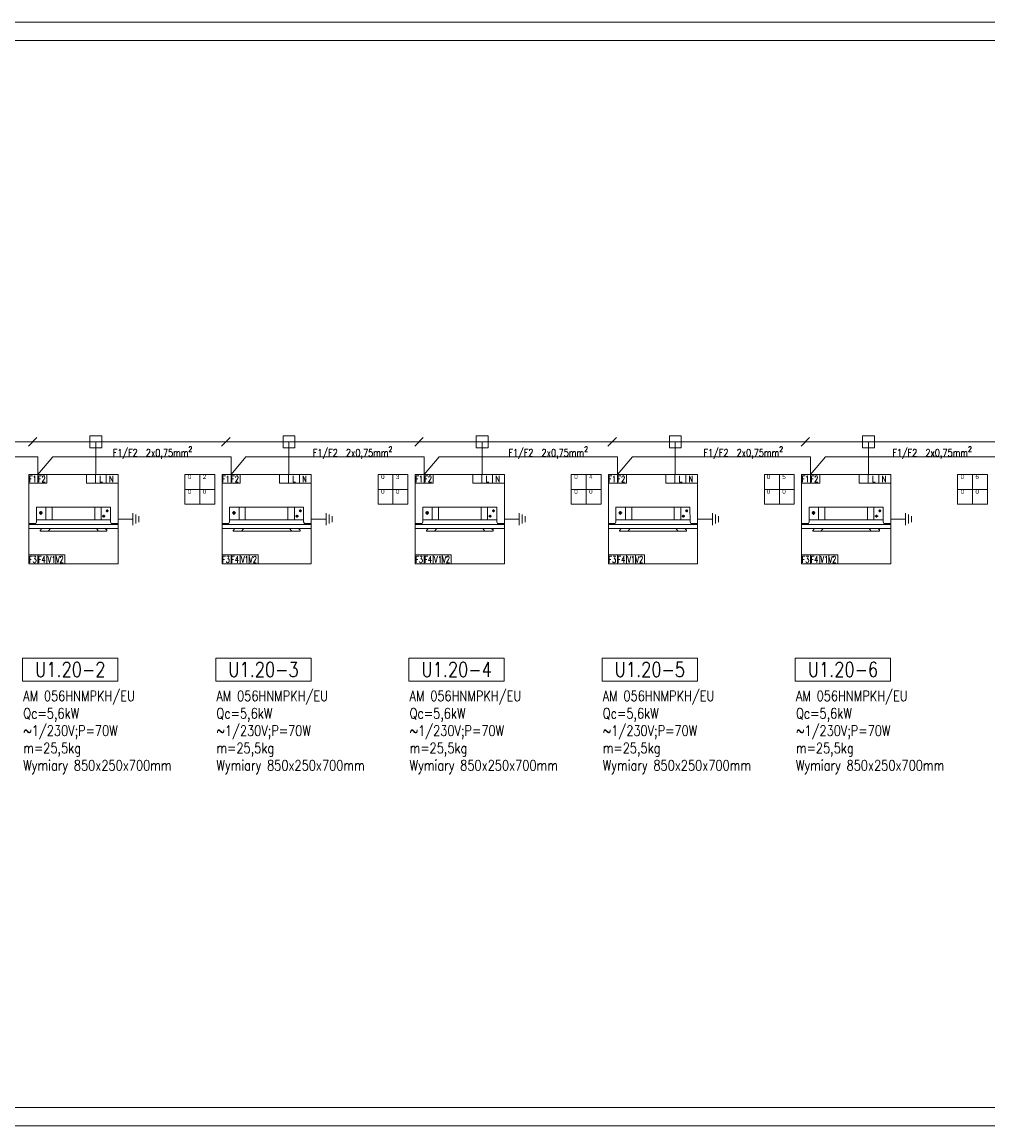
# Model space of a CAD drawing. Header units: millimetres. Extents: x -9135 to 5893, y -4564 to 1826.
# Tile 7 of 20: x -7434 to -4834, y -4564 to -1594. Entities that reach past the tile are written whole.
import ezdxf
from ezdxf.enums import TextEntityAlignment as Align

# ---------------------------------------------------------------- set-up
doc = ezdxf.new("R2010")
doc.units = ezdxf.units.MM
doc.layers.get('0').update_dxf_attribs({"lineweight": 13})
for name, color, linetype, lineweight in [('DVM_INDOOR', 4, 'Continuous', 20), ('DVM_POWER', 1, 'Continuous', 20), ('DVM_TEXT', 250, 'Continuous', 13), ('DVM_TRANS', 6, 'Continuous', 13), ('opis', 250, 'Continuous', 13)]:
    doc.layers.add(name, color=color, linetype=linetype, lineweight=lineweight)
doc.styles.add('DVM_ARIAL', font='arial.ttf')
doc.styles.get("Standard").update_dxf_attribs({"font": 'romans.shx'})

# ---------------------------------------------------------------- blocks, each defined once
blk = doc.blocks.new('ID_C_360_S_F')
at = {"layer": 'DVM_INDOOR', "color": 0}
for p, q in [((-325, -151), (-325, 0)), ((-251, -151), (-251, 0)), ((251, -151), (251, 0)), ((328, -151), (328, 0)), ((-406, -67), (-364, -67)), ((-385, -46), (-385, -89)), ((376, -106), (339, -106)), ((358, -122), (358, -89)), ((383, -44), (413, -44)), ((398, -59), (398, -29)), ((-521, -193), (-520, -205)), ((-520, -205), (522, -205)), ((-436, -151), (436, -151)), ((-270, -252), (-297, -282)), ((271, -252), (297, -282))]:
    blk.add_line(p, q, dxfattribs=at)
for points in [[(-445, -193), (-436, -172), (-436, 0), (436, 0), (437, -172), (445, -194), (522, -194), (522, -205), (526, -205), (526, -252), (-525, -252), (-525, -205), (-520, -205), (-521, -193), (-445, -193)], [(376, -252), (395, -273), (395, -282), (392, -282), (-394, -282), (-394, -275), (-374, -252)]]:
    blk.add_lwpolyline(points, dxfattribs=at)
for centre, radius in [((-385, -67), 15.1), ((358, -106), 13.3), ((398, -44), 13)]:
    blk.add_circle(centre, radius, dxfattribs=at)
for centre, radius, start, end in [((526, -205), 0.5, 34.516, 214.7198), ((392, -280), 2, 260.3251, 340.7324)]:
    blk.add_arc(centre, radius, start, end, dxfattribs=at)
at = {"layer": 'DVM_INDOOR', "color": 0, "extrusion": (0, 0, -1)}
blk.add_arc((-535, -185), 165, 327.9411, 331.3204, dxfattribs=at)
blk.add_arc((-535, -185), 165, 327.9411, 331.3204, dxfattribs=at)
blk = doc.blocks.new('WR_ID')
at = {"layer": 'DVM_INDOOR'}
for p, q in [((0, 1), (1, 1)), ((0, 0), (0, 1)), ((0.101, 1), (0.101, 0.902)), ((0.202, 1), (0.202, 0.902)), ((0.645, 0.902), (0.645, 1)), ((0.697, 1), (1, 1)), ((0.746, 0.902), (0.746, 1)), ((0.866, 0.902), (0.866, 1)), ((1, 1), (1, 0)), ((0, 0.902), (0.202, 0.902)), ((0.645, 0.902), (1, 0.902)), ((0.404, 0.098), (0, 0.098)), ((1, 0), (0, 0)), ((0.101, 0), (0.101, 0.098)), ((0.202, 0), (0.202, 0.098)), ((0.303, 0), (0.303, 0.098)), ((0.404, 0), (0.404, 0.098))]:
    blk.add_line(p, q, dxfattribs=at)
blk.add_lwpolyline([(0.697, 1, 0, 0, 0), (0.697, 0.951, 0.0972, 0, 0), (0.697, 0.902, 0, 0, 0)], format="xyseb", dxfattribs=at)
at = {"layer": 'DVM_INDOOR', "width": 0.75}
for s, p in [('F1', (-0.001, 0.913)), ('F2', (0.1, 0.913)), ('L', (0.788, 0.913)), ('N', (0.899, 0.913)), ('F3', (-0.001, 0.011)), ('F4', (0.1, 0.011)), ('V1', (0.211, 0.011)), ('V2', (0.302, 0.011))]:
    blk.add_text(s, height=0.0714, dxfattribs=at).set_placement(p)

msp = doc.modelspace()

# ---------------------------------------------------------------- linework, layer by layer
for points in [[(-9135.4, -4563.6), (-9135.4, -1593.6), (-2018.5, -1593.6), (-2018.5, -4563.6)], [(-8885.4, -4513.6), (-8885.4, -1643.6), (-2068.5, -1643.6), (-2068.5, -4513.6)]]:
    msp.add_lwpolyline(points, close=True)
at = {"layer": 'DVM_INDOOR'}
for points in [[(-6995.4, -2810.9), (-6995.4, -2890.9), (-6915.4, -2890.9), (-6915.4, -2810.9), (-6995.4, -2810.9)], [(-6955.4, -2890.9), (-6955.4, -2810.9)], [(-6475.4, -2810.9), (-6475.4, -2890.9), (-6395.4, -2890.9), (-6395.4, -2810.9), (-6475.4, -2810.9)], [(-6435.4, -2890.9), (-6435.4, -2810.9)], [(-5955.4, -2810.9), (-5955.4, -2890.9), (-5875.4, -2890.9), (-5875.4, -2810.9), (-5955.4, -2810.9)], [(-5915.4, -2890.9), (-5915.4, -2810.9)], [(-5435.4, -2810.9), (-5435.4, -2890.9), (-5355.4, -2890.9), (-5355.4, -2810.9), (-5435.4, -2810.9)], [(-5395.4, -2890.9), (-5395.4, -2810.9)], [(-4915.4, -2810.9), (-4915.4, -2890.9), (-4835.4, -2890.9), (-4835.4, -2810.9), (-4915.4, -2810.9)], [(-4875.4, -2890.9), (-4875.4, -2810.9)], [(-6915.4, -2850.9), (-6995.4, -2850.9)], [(-6395.4, -2850.9), (-6475.4, -2850.9)], [(-5875.4, -2850.9), (-5955.4, -2850.9)], [(-5355.4, -2850.9), (-5435.4, -2850.9)], [(-4835.4, -2850.9), (-4915.4, -2850.9)], [(-7135.4, -2930.9), (-7175.4, -2930.9)], [(-7135.4, -2946.9), (-7135.4, -2914.9)], [(-7127.4, -2942.9), (-7127.4, -2918.9)], [(-7119.4, -2938.9), (-7119.4, -2922.9)], [(-6615.4, -2930.9), (-6655.4, -2930.9)], [(-6615.4, -2946.9), (-6615.4, -2914.9)], [(-6607.4, -2942.9), (-6607.4, -2918.9)], [(-6599.4, -2938.9), (-6599.4, -2922.9)], [(-6095.4, -2930.9), (-6135.4, -2930.9)], [(-6095.4, -2946.9), (-6095.4, -2914.9)], [(-6087.4, -2942.9), (-6087.4, -2918.9)], [(-6079.4, -2938.9), (-6079.4, -2922.9)], [(-5575.4, -2930.9), (-5615.4, -2930.9)], [(-5575.4, -2946.9), (-5575.4, -2914.9)], [(-5567.4, -2942.9), (-5567.4, -2918.9)], [(-5559.4, -2938.9), (-5559.4, -2922.9)], [(-5055.4, -2930.9), (-5095.4, -2930.9)], [(-5055.4, -2946.9), (-5055.4, -2914.9)], [(-5047.4, -2942.9), (-5047.4, -2918.9)], [(-5039.4, -2938.9), (-5039.4, -2922.9)]]:
    msp.add_lwpolyline(points, dxfattribs=at)
at = {"layer": 'DVM_POWER'}
for points in [[(-5155.4, -2722.9), (-8725.6, -2722.9)], [(-7394.1, -2711.6), (-7416.7, -2734.2)], [(-7251.4, -2706.9), (-7251.4, -2738.9), (-7219.4, -2738.9), (-7219.4, -2706.9), (-7251.4, -2706.9)], [(-7235.4, -2810.9), (-7235.4, -2722.9)], [(-3595.4, -2722.9), (-7165.6, -2722.9)], [(-6874.1, -2711.6), (-6896.7, -2734.2)], [(-6731.4, -2706.9), (-6731.4, -2738.9), (-6699.4, -2738.9), (-6699.4, -2706.9), (-6731.4, -2706.9)], [(-6715.4, -2810.9), (-6715.4, -2722.9)], [(-6354.1, -2711.6), (-6376.7, -2734.2)], [(-6211.4, -2706.9), (-6211.4, -2738.9), (-6179.4, -2738.9), (-6179.4, -2706.9), (-6211.4, -2706.9)], [(-6195.4, -2810.9), (-6195.4, -2722.9)], [(-5834.1, -2711.6), (-5856.7, -2734.2)], [(-5691.4, -2706.9), (-5691.4, -2738.9), (-5659.4, -2738.9), (-5659.4, -2706.9), (-5691.4, -2706.9)], [(-5675.4, -2810.9), (-5675.4, -2722.9)], [(-5314.1, -2711.6), (-5336.7, -2734.2)], [(-5171.4, -2706.9), (-5171.4, -2738.9), (-5139.4, -2738.9), (-5139.4, -2706.9), (-5171.4, -2706.9)], [(-5155.4, -2810.9), (-5155.4, -2722.9)]]:
    msp.add_lwpolyline(points, dxfattribs=at)
at = {"layer": 'DVM_TRANS'}
for points in [[(-7391.4, -2810.9), (-7391.1, -2762.9), (-7772.7, -2762.9), (-7815.4, -2810.9)], [(-6871.1, -2810.9), (-6871.1, -2762.9), (-7351.4, -2762.9), (-7391.4, -2810.9)], [(-6351.1, -2810.9), (-6351.1, -2762.9), (-6831.1, -2762.9), (-6871.1, -2810.9)], [(-5831.1, -2810.9), (-5831.1, -2762.9), (-6311.1, -2762.9), (-6351.1, -2810.9)], [(-5311.1, -2810.9), (-5311.1, -2762.9), (-5791.1, -2762.9), (-5831.1, -2810.9)], [(-4791.1, -2810.9), (-4791.1, -2762.9), (-5271.1, -2762.9), (-5311.1, -2810.9)]]:
    msp.add_lwpolyline(points, dxfattribs=at)
at = {"layer": 'opis'}
for points in [[(-7432.4, -3305), (-7176.1, -3305), (-7176.1, -3366.7), (-7432.4, -3366.7)], [(-6912.4, -3305), (-6656.1, -3305), (-6656.1, -3366.7), (-6912.4, -3366.7)], [(-6392.4, -3305), (-6136.1, -3305), (-6136.1, -3366.7), (-6392.4, -3366.7)], [(-5872.4, -3305), (-5616.1, -3305), (-5616.1, -3366.7), (-5872.4, -3366.7)], [(-5352.4, -3305), (-5096.1, -3305), (-5096.1, -3366.7), (-5352.4, -3366.7)]]:
    msp.add_lwpolyline(points, close=True, dxfattribs=at)

# ---------------------------------------------------------------- block references
at = {"layer": 'DVM_INDOOR', "zscale": 0.4}
for name, p, xscale, yscale in [('WR_ID', (-7415.3, -3050.8), 239.9523272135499, 239.9523272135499), ('WR_ID', (-6895.3, -3050.8), 239.9523272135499, 239.9523272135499), ('WR_ID', (-6375.3, -3050.8), 239.9523272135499, 239.9523272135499), ('WR_ID', (-5855.3, -3050.8), 239.9523272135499, 239.9523272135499), ('WR_ID', (-5335.3, -3050.8), 239.9523272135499, 239.9523272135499), ('ID_C_360_S_F', (-7295.6, -2898.7), 0.2282643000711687, 0.2282643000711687), ('ID_C_360_S_F', (-6775.6, -2898.7), 0.2282643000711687, 0.2282643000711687), ('ID_C_360_S_F', (-6255.6, -2898.7), 0.2282643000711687, 0.2282643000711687), ('ID_C_360_S_F', (-5735.6, -2898.7), 0.2282643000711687, 0.2282643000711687), ('ID_C_360_S_F', (-5215.6, -2898.7), 0.2282643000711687, 0.2282643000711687)]:
    msp.add_blockref(name, p, dxfattribs=dict(at, xscale=xscale, yscale=yscale))

# ---------------------------------------------------------------- texts
at = {"layer": 'DVM_TEXT', "style": 'DVM_ARIAL'}
for s, p in [('0', (-6987.4, -2810.9)), ('2', (-6947.4, -2810.9)), ('0', (-6467.4, -2810.9)), ('3', (-6427.4, -2810.9)), ('0', (-5947.4, -2810.9)), ('4', (-5907.4, -2810.9)), ('0', (-5429.3, -2810.9)), ('5', (-5387.4, -2810.9)), ('0', (-4907.4, -2810.9)), ('6', (-4867.4, -2810.9)), ('0', (-6987.4, -2850.9)), ('0', (-6947.4, -2850.9)), ('0', (-6467.4, -2850.9)), ('0', (-6427.4, -2850.9)), ('0', (-5947.4, -2850.9)), ('0', (-5907.4, -2850.9)), ('0', (-5429.3, -2850.9)), ('0', (-5387.4, -2850.9)), ('0', (-4907.4, -2850.9)), ('0', (-4867.4, -2850.9))]:
    msp.add_text(s, height=12, dxfattribs=at).set_placement(p, align=Align.TOP_LEFT)
at = {"layer": 'opis', "attachment_point": 1}
for s, insert, char_height, width in [('\\A1;{\\W0.8;F1/F2  2x0,75mm\\H0.7x;\\S2^ ;}', (-7189.8, -2735.6), 20, 454.64), ('\\A1;{\\W0.8;F1/F2  2x0,75mm\\H0.7x;\\S2^ ;}', (-6651.2, -2735.6), 20, 454.64), ('\\A1;{\\W0.8;F1/F2  2x0,75mm\\H0.7x;\\S2^ ;}', (-6124.6, -2735.6), 20, 454.64), ('\\A1;{\\W0.8;F1/F2  2x0,75mm\\H0.7x;\\S2^ ;}', (-5599.4, -2735.6), 20, 454.64), ('\\A1;{\\W0.8;F1/F2  2x0,75mm\\H0.7x;\\S2^ ;}', (-5091.2, -2735.6), 20, 454.64), ('\\W0.8;U1.20-2', (-7398.8, -3315.4), 40, 199.104), ('\\W0.8;U1.20-3', (-6878.8, -3315.4), 40, 199.104), ('\\W0.8;U1.20-4', (-6358.8, -3315.4), 40, 199.104), ('\\W0.8;U1.20-5', (-5838.8, -3315.4), 40, 199.104), ('\\W0.8;U1.20-6', (-5318.8, -3315.4), 40, 199.104), ('\\Fromans|c238;\\W0.8;AM 056HNMPKH/EU\\PQc=5,6kW\\P~1/230V;P=70W\\Pm=25,5kg\\PWymiary 850x250x700mm', (-7430.7, -3392.7), 28, 383.163), ('\\Fromans|c238;\\W0.8;AM 056HNMPKH/EU\\PQc=5,6kW\\P~1/230V;P=70W\\Pm=25,5kg\\PWymiary 850x250x700mm', (-6910.7, -3392.7), 28, 383.163), ('\\Fromans|c238;\\W0.8;AM 056HNMPKH/EU\\PQc=5,6kW\\P~1/230V;P=70W\\Pm=25,5kg\\PWymiary 850x250x700mm', (-6390.7, -3392.7), 28, 383.163), ('\\Fromans|c238;\\W0.8;AM 056HNMPKH/EU\\PQc=5,6kW\\P~1/230V;P=70W\\Pm=25,5kg\\PWymiary 850x250x700mm', (-5870.7, -3392.7), 28, 383.163), ('\\Fromans|c238;\\W0.8;AM 056HNMPKH/EU\\PQc=5,6kW\\P~1/230V;P=70W\\Pm=25,5kg\\PWymiary 850x250x700mm', (-5350.7, -3392.7), 28, 383.163)]:
    msp.add_mtext(s, dxfattribs=dict(at, insert=insert, char_height=char_height, width=width))

doc.saveas('drawing.dxf')
